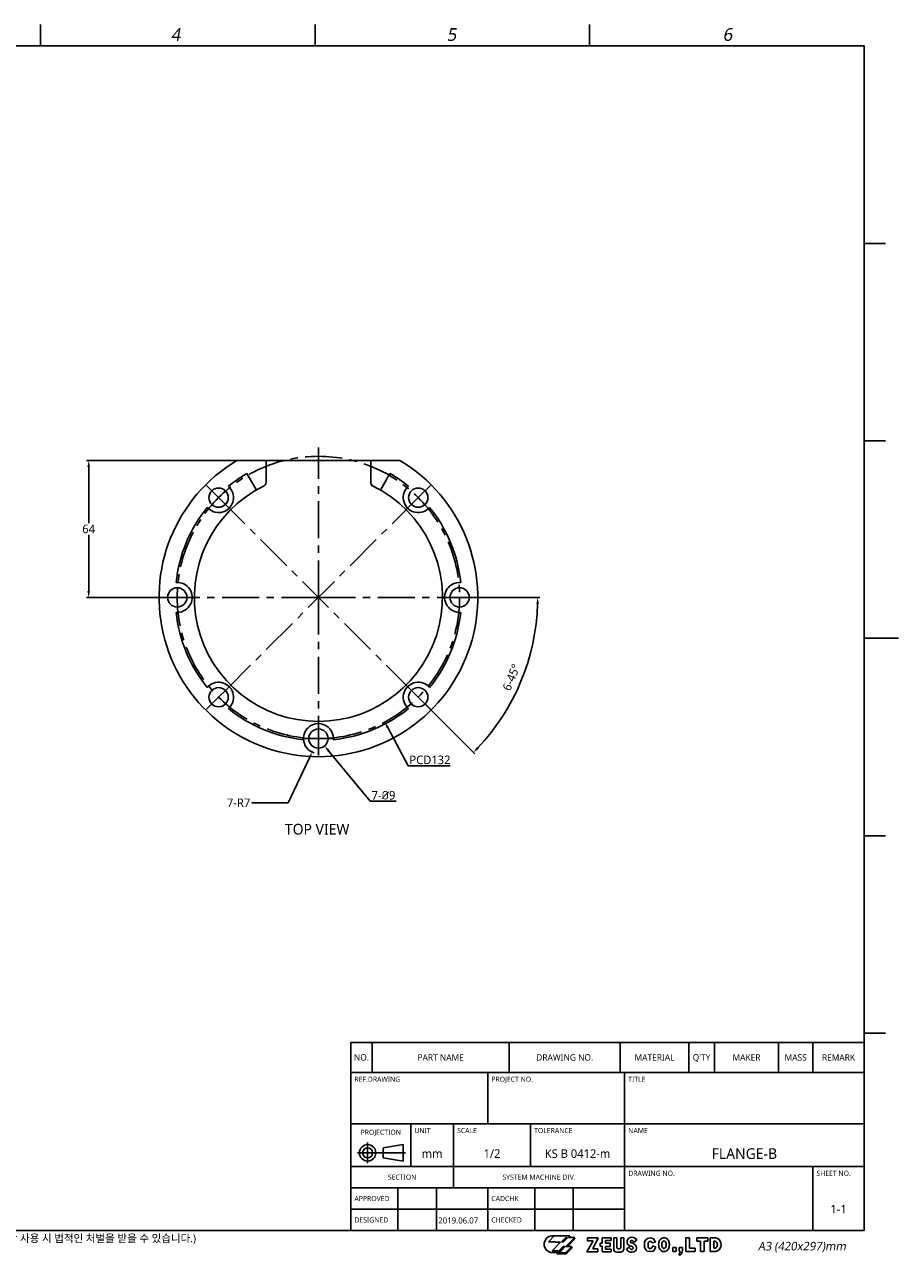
# Model space of a CAD drawing. Header units: millimetres. Extents: x 4 to 836, y 8 to 590.
# Tile 2 of 2: x 428 to 836, y 8 to 584. Entities that reach past the tile are written whole.
import ezdxf

# ---------------------------------------------------------------- set-up
doc = ezdxf.new("R2010")
doc.units = ezdxf.units.MM
doc.header["$LTSCALE"] = 46.2
doc.header["$PDMODE"] = 3
doc.header["$PDSIZE"] = 0.3125
doc.linetypes.add('CENTER', pattern=[0.6, 0.375, -0.075, 0.075, -0.075])
doc.linetypes.add('HIDDEN', pattern=[0.2, 0.1, -0.1])
doc.layers.get('0').update_dxf_attribs({"linetype": 'CONTINUOUS'})
doc.layers.get('Defpoints').update_dxf_attribs({"linetype": 'CONTINUOUS'})
for name, color, linetype in [('DEFAULT_1', 7, 'CENTER'), ('DEFAULT_2', 2, 'HIDDEN'), ('M1001801_PBL1', 7, 'CONTINUOUS')]:
    doc.layers.add(name, color=color, linetype=linetype)
doc.styles.get("Standard").update_dxf_attribs({"font": 'malgun.ttf'})
doc.styles.add('TEXTSTYLE_2', font='malgun.ttf')
doc.styles.add('TEXTSTYLE_3', font='malgun.ttf')
doc.styles.add('TEXTSTYLE_4', font='malgun.ttf')
doc.dimstyles.new('DIMSTYLE_16', dxfattribs={"dimtxt": 4, "dimasz": 3, "dimexe": 1, "dimexo": 0.5, "dimgap": 2, "dimtad": 1, "dimdec": 1, "dimdsep": 46, "dimtxsty": 'Standard', "dimblk": '_FILLED', "dimblk1": '_FILLED', "dimblk2": '_FILLED', "dimcen": 0.09, "dimclrt": 134, "dimadec": 1, "dimazin": 2, "dimtp": 0.5, "dimtm": 0.5, "dimtfac": 1, "dimtdec": 1, "dimtofl": 0, "dimtmove": 0, "dimatfit": 3, "dimldrblk": '_FILLED', "dimfxl": 1, "dimtolj": 1, "dimarcsym": 0})
doc.dimstyles.new('DIMSTYLE_2', dxfattribs={"dimtxt": 4, "dimasz": 3, "dimexe": 1, "dimexo": 0.5, "dimtad": 1, "dimdsep": 46, "dimtxsty": 'Standard', "dimblk": '_FILLED', "dimblk1": '_FILLED', "dimblk2": '_FILLED', "dimcen": 0.09, "dimclrt": 134, "dimazin": 2, "dimtp": 0.5, "dimtm": 0.5, "dimtfac": 1, "dimtofl": 0, "dimtmove": 0, "dimatfit": 1, "dimldrblk": '_FILLED', "dimfxl": 1, "dimtolj": 1, "dimarcsym": 0})
doc.dimstyles.new('DIMSTYLE_4', dxfattribs={"dimtxt": 4, "dimasz": 3, "dimexe": 1, "dimexo": 0.5, "dimtad": 1, "dimdsep": 46, "dimtxsty": 'Standard', "dimblk": '_FILLED', "dimblk1": '_FILLED', "dimblk2": '_FILLED', "dimcen": 0.09, "dimclrt": 134, "dimazin": 2, "dimtp": 0.2, "dimtm": 0.2, "dimtfac": 1, "dimtofl": 0, "dimtmove": 0, "dimatfit": 1, "dimldrblk": '_FILLED', "dimfxl": 1, "dimtolj": 1, "dimarcsym": 0})
doc.dimstyles.get("Standard").update_dxf_attribs({"dimtxt": 4, "dimasz": 3, "dimexe": 1, "dimexo": 0.5, "dimtad": 1, "dimdsep": 46, "dimtxsty": 'Standard', "dimblk": '_FILLED', "dimblk1": '_FILLED', "dimblk2": '_FILLED', "dimcen": 0.09, "dimclrt": 134, "dimazin": 2, "dimtol": 1, "dimtp": 0.016, "dimtm": 0.016, "dimtfac": 1, "dimtofl": 0, "dimtmove": 0, "dimatfit": 3, "dimldrblk": '_FILLED', "dimfxl": 1, "dimtolj": 1, "dimarcsym": 0})

# ---------------------------------------------------------------- blocks, each defined once
blk = doc.blocks.new('DATE_ZEUS_BL5', base_point=(630.34, 24.72))
at = {"color": 134}
blk.add_text('2019.06.07', height=2.8, dxfattribs=at).set_placement((620.9, 23.32))
blk = doc.blocks.new('TABLE_BL1', base_point=(700, 63.99))
at = {"color": 134}
for p, q in [((820, 107.99), (580, 107.99)), ((580, 19.99), (580, 107.99)), ((590, 93.99), (590, 107.99)), ((654, 93.99), (654, 107.99)), ((706, 93.99), (706, 107.99)), ((738, 93.99), (738, 107.99)), ((750, 93.99), (750, 107.99)), ((780, 93.99), (780, 107.99)), ((796, 93.99), (796, 107.99)), ((820, 19.99), (820, 107.99)), ((820, 93.99), (580, 93.99)), ((644, 69.99), (644, 93.99)), ((708, 19.99), (708, 93.99)), ((820, 69.99), (580, 69.99)), ((608, 49.99), (608, 69.99)), ((628, 39.99), (628, 69.99)), ((664, 49.99), (664, 69.99)), ((820, 49.99), (580, 49.99)), ((796, 19.99), (796, 49.99)), ((708, 39.99), (580, 39.99)), ((602, 19.99), (602, 39.99)), ((620, 19.99), (620, 39.99)), ((644, 19.99), (644, 39.99)), ((666, 19.99), (666, 39.99)), ((684, 19.99), (684, 39.99)), ((708, 29.99), (580, 29.99)), ((820, 19.99), (580, 19.99))]:
    blk.add_line(p, q, dxfattribs=at)
at = {"color": 134, "line_spacing_factor": 0.9, "style": 'TEXTSTYLE_4'}
for s, insert, char_height, width, attachment_point in [('NO.', (585, 102.49), 3, 7.3222, 2), ('PART NAME', (622, 102.49), 3, 23.2667, 2), ('DRAWING NO.', (680, 102.49), 3, 28.2778, 2), ('MATERIAL', (722, 102.49), 3, 19.3556, 2), ("Q'TY", (744, 102.49), 3, 8.7556, 2), ('MAKER', (765, 102.49), 3, 13.7222, 2), ('MASS', (788, 102.49), 3, 11.1, 2), ('REMARK', (808, 102.49), 3, 16.2667, 2), ('REF.DRAWING', (581.7, 91.99), 2.4, 21.7422, 1), ('PROJECT NO.', (645.7, 91.99), 2.4, 20.3644, 1), ('TITLE', (709.7, 91.99), 2.4, 7.7778, 1), ('PROJECTION', (594, 67.19), 2.4, 19.36, 2), ('UNIT', (609.7, 67.99), 2.4, 7.5644, 1), ('SCALE', (629.7, 67.99), 2.4, 9.4489, 1), ('TOLERANCE', (665.7, 67.99), 2.4, 18.3022, 1), ('NAME', (709.7, 67.99), 2.4, 9.5289, 1), ('1/2', (646, 57.99), 4, 8.3259, 2), ('KS B 0412-m ', (686, 57.99), 4, 34.8444, 2), ('FLANGE-B', (764, 58.49), 5, 32.0556, 2), ('mm', (618, 57.99), 4, 9.7778, 2), ('SECTION', (604, 46.19), 2.4, 13.4578, 2), ('SYSTEM MACHINE DIV.', (668, 46.19), 2.4, 35.5022, 2), ('DRAWING NO.', (709.7, 47.99), 2.4, 22.6222, 1), ('SHEET NO.', (797.7, 47.99), 2.4, 16.4889, 1), ('APPROVED', (581.7, 36.19), 2.4, 16.8444, 1), ('CADCHK', (645.7, 36.19), 2.4, 13.2, 1), ('1-1', (808, 31.99), 4, 8.4148, 2), ('DESIGNED', (581.7, 26.19), 2.4, 15.8311, 1), ('CHECKED', (645.7, 26.19), 2.4, 14.4533, 1)]:
    blk.add_mtext(s, dxfattribs=dict(at, insert=insert, char_height=char_height, width=width, attachment_point=attachment_point))
blk = doc.blocks.new('A_BL3', base_point=(594.32, 56.39))
at = {"color": 134}
for p, q in [((587.85, 61.2), (587.85, 51.58)), ((595.1, 58.69), (604.42, 60.2)), ((595.1, 58.69), (595.1, 54.04)), ((604.42, 52.53), (604.42, 60.2)), ((583.09, 56.36), (605.55, 56.36)), ((595.1, 54.04), (604.42, 52.53))]:
    blk.add_line(p, q, dxfattribs=at)
for radius in [3.84, 2.32]:
    blk.add_circle((587.85, 56.36), radius, dxfattribs=at)
blk = doc.blocks.new('_FILLED')
at = {"color": 0, "linetype": 'ByBlock'}
blk.add_solid([(0, 0), (-1, 0.2), (-1, -0.2)], dxfattribs=at)
blk = doc.blocks.new('*D151')
at = {"color": 0, "lineweight": -2, "transparency": 16777216}
for p, q in [((642.07, 235.77), (642.25, 235.77)), ((642.16, 235.68), (642.16, 235.86)), ((674.57, 174.86), (684.07, 157.03)), ((684.07, 157.03), (703.7, 157.03))]:
    blk.add_line(p, q, dxfattribs=at)
at = {"layer": 'Defpoints', "color": 0, "transparency": 16777216}
for p in [(611.15, 294.04), (673.16, 177.51)]:
    blk.add_point(p, dxfattribs=at)
at = {"color": 0, "lineweight": -2, "transparency": 16777216, "xscale": 3, "yscale": 3, "zscale": 3, "rotation": 118.0230594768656}
blk.add_blockref('_FILLED', (673.16, 177.51), dxfattribs=at)
at = {"color": 134, "transparency": 16777216, "insert": (684.69, 161.81), "char_height": 4, "attachment_point": 1}
blk.add_mtext('\\A1;PCD132', dxfattribs=at)
blk = doc.blocks.new('*D152')
at = {"color": 0, "lineweight": -2, "transparency": 16777216}
for p, q in [((709.16, 235.77), (745.67, 235.77)), ((689.53, 188.4), (715.35, 162.58))]:
    blk.add_line(p, q, dxfattribs=at)
blk.add_arc((642.16, 235.77), 102.51, 316.67685, 358.32315, dxfattribs=at)
at = {"layer": 'Defpoints', "color": 0, "transparency": 16777216}
for p in [(707.63, 235.77), (708.66, 235.77), (741.17, 209.24), (688.45, 189.48), (689.18, 188.75)]:
    blk.add_point(p, dxfattribs=at)
at = {"color": 0, "lineweight": -2, "transparency": 16777216, "xscale": 3, "yscale": 3, "zscale": 3}
for p, rotation in [((744.67, 235.77), 89.1615735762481), ((714.64, 163.29), 225.8384264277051)]:
    blk.add_blockref('_FILLED', p, dxfattribs=dict(at, rotation=rotation))
at = {"color": 134, "transparency": 16777216, "insert": (730.51, 199.18), "char_height": 4, "attachment_point": 2, "rotation": 67.5}
blk.add_mtext('\\A1;6-45°', dxfattribs=at)
blk = doc.blocks.new('*D153')
at = {"color": 0, "lineweight": -2, "transparency": 16777216}
for p, q in [((642.07, 169.77), (642.25, 169.77)), ((642.16, 169.68), (642.16, 169.86)), ((646.94, 164), (666.41, 140.49)), ((666.41, 140.49), (678.51, 140.49))]:
    blk.add_line(p, q, dxfattribs=at)
at = {"layer": 'Defpoints', "color": 0, "transparency": 16777216}
for p in [(639.29, 173.24), (645.03, 166.31)]:
    blk.add_point(p, dxfattribs=at)
at = {"color": 0, "lineweight": -2, "transparency": 16777216, "xscale": 3, "yscale": 3, "zscale": 3, "rotation": 129.6276419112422}
blk.add_blockref('_FILLED', (645.03, 166.31), dxfattribs=at)
at = {"color": 134, "transparency": 16777216, "insert": (667.03, 145.25), "char_height": 4, "attachment_point": 1}
blk.add_mtext('\\A1;{\\fMalgun Gothic|b0|i0|c129|p50;7\\fMalgun Gothic|b0|i0|c0|p50;-\\fISOCPEUR|b0|i0|c0|p34;%%C\\fMalgun Gothic|b0|i0|c0|p50;9}', dxfattribs=at)
blk = doc.blocks.new('*D154')
at = {"color": 0, "lineweight": -2, "transparency": 16777216}
for p, q in [((603.52, 299.77), (533.75, 299.77)), ((534.75, 296.77), (534.75, 270.47)), ((534.75, 238.77), (534.75, 265.08)), ((567.66, 235.77), (533.75, 235.77))]:
    blk.add_line(p, q, dxfattribs=at)
at = {"layer": 'Defpoints', "color": 0, "transparency": 16777216}
for p in [(534.75, 299.77), (604.02, 299.77), (568.16, 235.77)]:
    blk.add_point(p, dxfattribs=at)
at = {"color": 0, "lineweight": -2, "transparency": 16777216, "xscale": 3, "yscale": 3, "zscale": 3}
for p, rotation in [((534.75, 299.77), 90), ((534.75, 235.77), 270)]:
    blk.add_blockref('_FILLED', p, dxfattribs=dict(at, rotation=rotation))
at = {"color": 0, "transparency": 16777216, "insert": (534.75, 267.77), "char_height": 4, "attachment_point": 5}
blk.add_mtext('\\A1;64', dxfattribs=at)
blk = doc.blocks.new('*D155')
at = {"color": 0, "lineweight": -2, "transparency": 16777216}
for p, q in [((642.16, 162.21), (642.16, 177.33)), ((634.6, 169.77), (649.72, 169.77)), ((628.07, 139.73), (637.91, 160.72)), ((611.1, 139.73), (628.07, 139.73))]:
    blk.add_line(p, q, dxfattribs=at)
blk.add_arc((642.16, 169.77), 7, 181.7368, 253.07155, dxfattribs=at)
at = {"layer": 'Defpoints', "color": 0, "transparency": 16777216}
for p in [(642.16, 169.77), (639.19, 163.44)]:
    blk.add_point(p, dxfattribs=at)
at = {"color": 0, "lineweight": -2, "transparency": 16777216, "xscale": 3, "yscale": 3, "zscale": 3, "rotation": 64.88644217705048}
blk.add_blockref('_FILLED', (639.19, 163.44), dxfattribs=at)
at = {"color": 0, "transparency": 16777216, "insert": (604.84, 139.73), "char_height": 4, "attachment_point": 5}
blk.add_mtext('\\A1;7-R7', dxfattribs=at)
blk = doc.blocks.new('RIGHT_VIEW')
at = {"layer": 'DEFAULT_1', "color": 1}
for p, q in [((642.1564, 235.77396), (642.1564, 305.82744)), ((595.48735, 282.44301), (589.83049, 288.09986)), ((688.82544, 282.44301), (694.4823, 288.09986)), ((595.48735, 282.44301), (683.16859, 194.76177)), ((688.82544, 282.44301), (599.10482, 192.72238)), ((576.1564, 235.77396), (568.1564, 235.77396)), ((576.1564, 235.77396), (576.28565, 235.77396)), ((642.1564, 235.77396), (576.28565, 235.77396)), ((642.1564, 235.77396), (642.1564, 169.90321)), ((642.1564, 235.77396), (700.1564, 235.77396)), ((708.1564, 235.77396), (700.1564, 235.77396)), ((708.1564, 235.77396), (716.1564, 235.77396)), ((595.48735, 189.10491), (599.10482, 192.72238)), ((688.82544, 189.10491), (683.16859, 194.76177)), ((595.48735, 189.10491), (589.83049, 183.44806)), ((688.82544, 189.10491), (694.4823, 183.44806)), ((642.1564, 169.77396), (642.1564, 169.90321)), ((642.1564, 169.77396), (642.1564, 161.77396))]:
    blk.add_line(p, q, dxfattribs=at)
at = {"layer": 'DEFAULT_1', "color": 134}
blk.add_circle((642.1564, 235.77396), 66, dxfattribs=at)
at = {"layer": 'DEFAULT_1', "color": 1}
blk.add_circle((642.1564, 235.77396), 66, dxfattribs=at)
at = {"layer": 'M1001801_PBL1', "color": 7}
for p, q in [((604.02177, 299.77396), (680.29103, 299.77396)), ((617.6564, 299.77396), (617.6564, 289.60471)), ((666.6564, 299.77396), (666.6564, 289.60471)), ((608.7064, 293.71106), (613.1564, 286.00343)), ((675.6064, 293.71106), (671.1564, 286.00343)), ((683.67858, 287.18746), (684.26842, 287.75653)), ((590.7429, 277.29615), (590.17383, 277.88598)), ((707.87185, 242.76817), (708.69132, 242.75349)), ((576.44094, 228.77975), (575.62147, 228.79443)), ((693.56989, 194.25178), (694.13897, 193.66194)), ((600.63421, 184.36046), (600.04437, 183.79139)), ((635.16231, 170.06169), (635.17687, 169.23904))]:
    blk.add_line(p, q, dxfattribs=at)
for centre in [(595.48735, 282.44301), (688.82544, 282.44301), (576.1564, 235.77396), (708.1564, 235.77396), (595.48735, 189.10491), (688.82544, 189.10491), (642.1564, 169.77396)]:
    blk.add_circle(centre, 4.5, dxfattribs=at)
for centre, radius, start, end in [((642.1564, 235.77396), 74.5, 120.78875191, 59.21124809), ((642.1564, 235.77396), 66.9, 120, 129.01155916), ((642.1564, 235.77396), 66.9, 50.98844084, 60), ((642.1564, 235.77396), 58, 116.21026946, 63.78973054), ((615.6564, 289.60471), 2, 296.21026946, 0), ((668.6564, 289.60471), 2, 180, 243.78973054), ((682.87377, 275.85862), 20.13301, 141.83138428, 143.07509664), ((595.48735, 282.44301), 7, 227.32969963, 49.38268715), ((688.82544, 282.44301), 7, 137.32969963, 319.38268715), ((642.1564, 235.77396), 66.9, 140.98844084, 174.01155916), ((642.1564, 235.77396), 66.9, 5.98844084, 39.01155916), ((576.1564, 235.77396), 7, 272.32969963, 94.38268715), ((708.1564, 235.77396), 7, 92.32969963, 274.38268715), ((642.1564, 235.77396), 66.9, 185.98844084, 219.01155916), ((642.1564, 235.77396), 66.9, 320.98844084, 354.01155916), ((595.48735, 189.10491), 7, 317.32969963, 139.38268715), ((688.82544, 189.10491), 7, 47.32969963, 229.38268715), ((642.1564, 235.77396), 66.9, 230.98844084, 264.01155916), ((642.1564, 235.77396), 66.9, 275.98844084, 309.01155916), ((642.1564, 169.77396), 7, 355.61731285, 177.64424336)]:
    blk.add_arc(centre, radius, start, end, dxfattribs=at)
blk.add_open_spline([(667.04529, 288.30037), (667.05617, 288.3142), (667.05699, 288.3597), (667.02165, 288.44248), (666.98388, 288.50684), (666.95678, 288.55052)], degree=3, knots=[0, 0, 0, 0, 0.192678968, 0.4373141, 1, 1, 1, 1], dxfattribs=at)
at = {"color": 134}
dim = blk.add_linear_dim(base=(534.74574, 299.77396), p1=(568.1564, 235.77396), p2=(604.02177, 299.77396), angle=90, text='64', dimstyle='Standard', override={"dimtad": 0, "dimtih": 1, "dimtoh": 1, "dimdec": 4, "dimzin": 0, "dimcen": 7.56, "dimclrt": 0, "dimadec": 0, "dimazin": 0, "dimtdec": 4, "dimtzin": 0}, dxfattribs=at)
dim.commit()
dim.dimension.update_dxf_attribs({"geometry": '*D154', "text_midpoint": (534.74574, 267.77396)})
for p1, p2, text, dimstyle, picture, middle in [((611.14782, 294.03603), (673.16497, 177.51189), 'PCD<>', 'DIMSTYLE_2', '*D151', (694.19716, 157.02856)), ((639.28632, 173.23989), (645.02648, 166.30804), '{\\fMalgun Gothic|b0|i0|c129|p50;7\\fMalgun Gothic|b0|i0|c0|p50;-\\fISOCPEUR|b0|i0|c0|p34;%%C\\fMalgun Gothic|b0|i0|c0|p50;9}', 'DIMSTYLE_4', '*D153', (672.76904, 140.49099))]:
    dim = blk.add_diameter_dim_2p(p1=p1, p2=p2, text=text, dimstyle=dimstyle, override={"dimtih": 1, "dimtoh": 1, "dimpost": '<>'}, dxfattribs=at)
    dim.commit()
    dim.dimension.update_dxf_attribs({"geometry": picture, "text_midpoint": middle, "dimtype": 163})
dim = blk.add_angular_dim_2l(base=(741.17304, 209.24253), line1=((688.45415, 189.47621), (689.179, 188.75136)), line2=((707.6313, 235.77396), (708.6564, 235.77396)), text='6-<>', dimstyle='DIMSTYLE_16', dxfattribs=at)
dim.commit()
dim.dimension.update_dxf_attribs({"geometry": '*D152', "text_midpoint": (736.8629, 196.54524), "dimtype": 162})
dim = blk.add_radius_dim(center=(642.1564, 169.77396), mpoint=(639.1855, 163.43568), text='7-R7', dimstyle='Standard', override={"dimtad": 0, "dimtih": 1, "dimtoh": 1, "dimdec": 4, "dimzin": 0, "dimcen": 7.56, "dimclrt": 0, "dimadec": 0, "dimazin": 0, "dimtdec": 4, "dimtzin": 0}, dxfattribs=at)
dim.commit()
dim.dimension.update_dxf_attribs({"geometry": '*D155', "text_midpoint": (604.8366, 139.73056), "dimtype": 164})

msp = doc.modelspace()

# ---------------------------------------------------------------- linework, layer by layer
at = {"color": 134}
for p, q in [((435, 574), (435, 584)), ((563.33, 574), (563.33, 584)), ((691.67, 574), (691.67, 584)), ((830, 481.67), (820, 481.67)), ((830, 389.33), (820, 389.33)), ((820, 204.67), (830, 204.67)), ((820, 112.33), (830, 112.33)), ((675.15, 17.56), (672.43, 14.73)), ((673.79, 17.56), (675.13, 17.55)), ((682.43, 17.56), (675.15, 17.56)), ((681.71, 16.74), (682.43, 17.47)), ((682.43, 17.47), (682.43, 17.56)), ((670.4, 14.2), (670.4, 12.8)), ((672.43, 14.73), (675.57, 14.73)), ((678.07, 14.58), (674.15, 10.52)), ((675.57, 14.73), (675.47, 14.58)), ((675.47, 14.58), (678.07, 14.58)), ((679.23, 12.5), (677.32, 10.59)), ((679.39, 11.96), (678.08, 10.59)), ((678.38, 10.59), (680.14, 12.5)), ((678.43, 14.69), (680.39, 16.64)), ((679.43, 14.69), (678.43, 14.69)), ((680.61, 16.12), (679.19, 14.69)), ((680.14, 12.5), (679.23, 12.5)), ((679.65, 11.96), (679.39, 11.96)), ((681.32, 16.64), (679.43, 14.69)), ((680.39, 16.64), (681.32, 16.64)), ((680.45, 9.57), (683.21, 12.43)), ((680.52, 12.59), (684.69, 16.74)), ((683.21, 12.59), (680.52, 12.59)), ((680.82, 16.12), (680.61, 16.12)), ((681.32, 12.59), (684.92, 16.28)), ((681.5, 9.86), (683.43, 11.87)), ((684.69, 16.74), (681.71, 16.74)), ((682.1, 17.14), (682.66, 17.14)), ((682.66, 17.14), (682.28, 16.74)), ((683.43, 12.09), (682.88, 12.09)), ((683.21, 12.43), (683.21, 12.59)), ((683.43, 11.87), (683.43, 12.09)), ((684.92, 16.28), (684.23, 16.28)), ((690.37, 10.07), (693.26, 15.16)), ((690.63, 16.65), (695.6, 16.65)), ((690.63, 15.16), (690.63, 16.65)), ((693.26, 15.16), (690.63, 15.16)), ((695.6, 16.65), (693.1, 11.5)), ((697.45, 14.12), (696.63, 14.12)), ((696.63, 14.12), (696.63, 12.66)), ((696.63, 12.66), (697.45, 12.66)), ((701.76, 16.59), (697.45, 16.59)), ((697.45, 16.59), (697.45, 14.12)), ((697.45, 12.66), (697.45, 10.07)), ((699, 15.29), (701.76, 15.29)), ((699, 14.12), (699, 15.29)), ((701.18, 14.12), (699, 14.12)), ((699, 12.63), (701.18, 12.63)), ((699, 11.37), (699, 12.63)), ((701.18, 12.63), (701.18, 14.12)), ((701.76, 15.29), (701.76, 16.59)), ((702.96, 16.59), (704.39, 16.59)), ((702.96, 16.59), (702.96, 11.13)), ((704.39, 16.59), (704.39, 12.18)), ((707.6, 16.59), (706.17, 16.59)), ((706.17, 16.59), (706.17, 12.18)), ((707.6, 16.59), (707.6, 11.13)), ((710.04, 12.2), (708.82, 11.26)), ((709.36, 15.74), (709.27, 15.42)), ((709.27, 15.42), (709.27, 14.08)), ((709.27, 14.08), (709.38, 13.74)), ((709.66, 16.17), (709.36, 15.74)), ((709.38, 13.74), (709.65, 13.39)), ((709.65, 13.39), (710.07, 13)), ((710.04, 16.49), (709.66, 16.17)), ((710.55, 16.75), (710.04, 16.49)), ((710.69, 11.51), (710.04, 12.2)), ((710.07, 13), (710.29, 12.86)), ((710.29, 12.86), (710.71, 12.75)), ((711.19, 16.86), (710.55, 16.75)), ((710.71, 12.75), (711.2, 12.64)), ((710.87, 15.14), (710.96, 15.24)), ((711.36, 14.21), (710.98, 14.41)), ((711.43, 16.86), (711.19, 16.86)), ((711.2, 12.64), (711.78, 12.39)), ((711.88, 14.07), (711.36, 14.21)), ((712.11, 16.78), (711.43, 16.86)), ((711.69, 15.23), (712.68, 14.6)), ((712, 11.66), (711.74, 11.37)), ((711.78, 12.39), (711.87, 12.26)), ((711.87, 12.26), (711.92, 12.18)), ((712, 11.91), (712, 11.66)), ((712.27, 16.73), (712.11, 16.78)), ((712.51, 16.6), (712.27, 16.73)), ((713.69, 15.76), (712.51, 16.6)), ((712.68, 14.6), (713.69, 15.76)), ((717.35, 14.7), (717.27, 13.36)), ((717.27, 13.36), (717.35, 12.23)), ((717.9, 15.73), (717.35, 14.7)), ((717.35, 12.23), (717.64, 11.39)), ((718.71, 16.34), (717.9, 15.73)), ((719.96, 16.67), (718.71, 16.34)), ((719.24, 14.61), (718.97, 14.09)), ((718.97, 12.44), (718.97, 14.09)), ((719.24, 11.92), (718.97, 12.44)), ((719.52, 14.92), (719.24, 14.61)), ((719.52, 11.61), (719.24, 11.92)), ((720.42, 14.92), (719.52, 14.92)), ((720.42, 11.61), (719.52, 11.61)), ((720.79, 16.45), (719.96, 16.67)), ((720.68, 11.9), (720.42, 11.61)), ((720.86, 12.23), (720.68, 11.9)), ((721.49, 16.14), (720.79, 16.45)), ((721.14, 12.84), (720.86, 12.23)), ((720.96, 14.28), (722.48, 14.59)), ((722.56, 12.23), (721.14, 12.84)), ((722.04, 15.42), (721.49, 16.14)), ((722.48, 14.59), (722.04, 15.42)), ((722.04, 11.11), (722.3, 11.61)), ((722.3, 11.61), (722.56, 12.23)), ((732.1, 12.02), (730.56, 12.02)), ((730.56, 12.02), (730.56, 10.27)), ((732.1, 10.27), (732.1, 12.02)), ((733.54, 12.02), (735.05, 12.02)), ((733.54, 12.02), (733.54, 10.27)), ((735.05, 12.02), (735.05, 10.46)), ((736.58, 16.56), (738.29, 16.56)), ((736.58, 10.27), (736.58, 16.56)), ((738.29, 16.56), (738.29, 11.81)), ((738.29, 11.81), (741.01, 11.81)), ((741.01, 11.81), (741.01, 10.27)), ((741.79, 16.56), (746.89, 16.56)), ((741.79, 15.11), (741.79, 16.56)), ((743.5, 15.11), (741.79, 15.11)), ((743.5, 10.27), (743.5, 15.11)), ((746.89, 15.11), (745.19, 15.11)), ((745.19, 15.11), (745.19, 10.27)), ((746.89, 16.56), (746.89, 15.11)), ((750.51, 16.56), (748.08, 16.56)), ((748.08, 16.56), (748.08, 10.27)), ((750.16, 15.11), (749.78, 15.11)), ((749.78, 15.11), (749.78, 11.72)), ((750.16, 11.72), (749.78, 11.72)), ((673.41, 9.68), (678.54, 9.68)), ((674.15, 10.52), (676.98, 10.52)), ((676.98, 10.52), (676.14, 9.68)), ((676.82, 9.68), (676.31, 9.13)), ((676.31, 9.13), (680.68, 9.13)), ((677.32, 10.59), (678.38, 10.59)), ((678.54, 9.68), (678.45, 9.57)), ((678.45, 9.57), (680.45, 9.57)), ((680.68, 9.13), (681.28, 9.86)), ((681.28, 9.86), (681.5, 9.86)), ((695.56, 10.07), (690.37, 10.07)), ((693.1, 11.5), (695.56, 11.5)), ((695.56, 11.5), (695.56, 10.07)), ((697.45, 10.07), (701.76, 10.07)), ((701.76, 11.37), (699, 11.37)), ((701.76, 10.07), (701.76, 11.37)), ((704.35, 9.94), (706.21, 9.94)), ((704.84, 11.5), (705.72, 11.5)), ((708.82, 11.26), (709.65, 10.37)), ((709.65, 10.37), (709.84, 10.21)), ((711.51, 11.21), (711.31, 11.22)), ((711.74, 11.37), (711.51, 11.21)), ((717.64, 11.39), (718.08, 10.78)), ((718.08, 10.78), (718.62, 10.36)), ((718.62, 10.36), (720.07, 10.17)), ((720.07, 10.17), (721.21, 10.36)), ((721.21, 10.36), (721.67, 10.58)), ((721.67, 10.58), (722.04, 11.11)), ((730.56, 10.27), (732.1, 10.27)), ((733.8, 8.4), (733.3, 9.1)), ((733.54, 10.27), (734.14, 10.27)), ((741.01, 10.27), (736.58, 10.27)), ((745.19, 10.27), (743.5, 10.27)), ((748.08, 10.27), (750.51, 10.27))]:
    msp.add_line(p, q, dxfattribs=at)
at = {"color": 7}
for p, q in [((50, 574), (820, 574)), ((820, 574), (820, 20)), ((820, 297), (836, 297)), ((10, 20), (820, 20))]:
    msp.add_line(p, q, dxfattribs=at)
at = {"color": 134}
for centre, radius, start, end in [((674.32, 13.64), 3.96, 97.71868, 171.81467), ((674.59, 13.84), 4.32, 193.85604, 254.1695), ((705.3, 12.29), 0.916, 187.14569, 240.25657), ((705.27, 12.29), 0.916, 299.74343, 352.85431), ((711.36, 12.15), 0.931, 222.20895, 267.14673), ((711.18, 14.82), 0.449, 134.74062, 219.1909), ((711.4, 15.03), 0.745, 220.88185, 236.01823), ((711.28, 14.92), 0.455, 72.29606, 134.73032), ((711.11, 14.26), 1.13, 56.06187, 76.24254), ((711.27, 11.88), 2.27, 323.58635, 75.19713), ((711.55, 11.92), 0.457, 358.24839, 34.75986), ((719.89, 13.92), 1.13, 18.43988, 61.85518), ((749.61, 13.41), 1.78, 287.75009, 72.24991), ((750.33, 13.34), 3.22, 68.74298, 86.87929), ((749.61, 13.41), 3.48, 302.773, 57.227), ((704.24, 11.22), 1.28, 176.13466, 274.90828), ((706.32, 11.22), 1.28, 265.09172, 3.86535), ((711.25, 12.57), 2.75, 239.20005, 312.20086), ((732.12, 10.82), 2.09, 304.33206, 344.70985), ((732.12, 10.82), 2.95, 304.70198, 352.8342), ((750.33, 13.49), 3.22, 273.12071, 291.25702)]:
    msp.add_arc(centre, radius, start, end, dxfattribs=at)
msp.add_ellipse((726.43, 13.41), major_axis=(0, 1.8), ratio=0.59491, dxfattribs=at)
msp.add_open_spline([(726.43, 16.65), (726.16, 16.65), (725.89, 16.6), (725.41, 16.41), (725.2, 16.27), (724.84, 15.97), (724.69, 15.8), (724.28, 15.22), (724.11, 14.77), (723.92, 13.85), (723.9, 13.38), (724, 12.49), (724.11, 12.07), (724.44, 11.35), (724.65, 11.04), (725.17, 10.57), (725.44, 10.39), (726.07, 10.17), (726.43, 10.14), (727.11, 10.25), (727.42, 10.39), (727.93, 10.75), (728.13, 10.96), (728.45, 11.41), (728.58, 11.65), (728.89, 12.45), (728.97, 13.05), (728.91, 14.22), (728.77, 14.8), (728.33, 15.61), (728.13, 15.88), (727.6, 16.33), (727.26, 16.53), (726.73, 16.64), (726.58, 16.65), (726.43, 16.65)], degree=3, knots=[0, 0, 0, 0, 0.233163, 0.233163, 0.466326, 0.466326, 0.699489, 0.699489, 1.229357, 1.229357, 1.759225, 1.759225, 2.239863, 2.239863, 2.642737, 2.642737, 2.94077, 2.94077, 3.238803, 3.238803, 3.536836, 3.536836, 3.834869, 3.834869, 4.132902, 4.132902, 4.795938, 4.795938, 5.458973, 5.458973, 5.808158, 5.808158, 6.157343, 6.157343, 6.283185, 6.283185, 6.283185, 6.283185], dxfattribs=at)

# ---------------------------------------------------------------- block references
for name, p in [('RIGHT_VIEW', (-77.3, 80.34)), ('TABLE_BL1', (700, 63.99)), ('A_BL3', (594.32, 56.39))]:
    msp.add_blockref(name, p)
msp.add_blockref('DATE_ZEUS_BL5', (630.34, 24.72), dxfattribs=at)

# ---------------------------------------------------------------- texts
msp.add_text(' TOP VIEW', height=5).set_placement((547.5, 205.22))
at = {"color": 134, "line_spacing_factor": 0.9}
for s, insert, char_height, width, attachment_point, style in [('\\Q10.0;4', (495.84, 582.38), 6, 5.315, 1, 'TEXTSTYLE_2'), ('\\Q10.0;5', (624.84, 582.38), 6, 5.315, 1, 'TEXTSTYLE_2'), ('\\Q10.0;6', (753.84, 582.38), 6, 5.315, 1, 'TEXTSTYLE_2'), ('\\Q10.0;A3 (420x297)mm', (790.91, 14.72), 4, 42.8148, 2, 'TEXTSTYLE_3')]:
    msp.add_mtext(s, dxfattribs=dict(at, insert=insert, char_height=char_height, width=width, attachment_point=attachment_point, style=style))
at = {"layer": 'DEFAULT_2', "color": 2, "linetype": 'HIDDEN', "insert": (51.79, 18.17), "char_height": 3.6, "width": 494.6533, "attachment_point": 1, "line_spacing_factor": 0.9, "style": 'TEXTSTYLE_4'}
msp.add_mtext('Any unauthorized use of this drawing will be penalized since it’s designed by Global ZEUS and its confidential information. (이 도면은 제우스에서 제작된 영업비밀 이므로 무단 사용 시 법적인 처벌을 받을 수 있습니다.)', dxfattribs=at)

doc.saveas('drawing.dxf')
